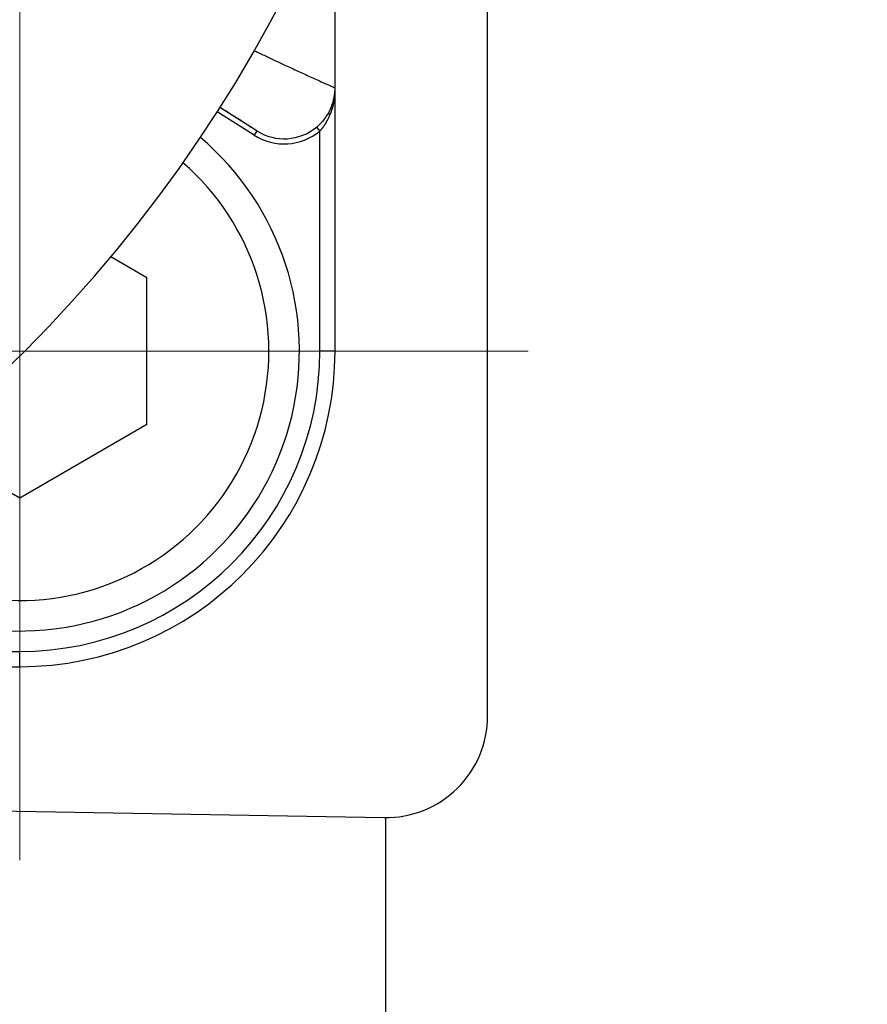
# Model space of a CAD drawing. Header units: millimetres. Extents: x 0 to 1076, y 0 to 742.
# Tile 23 of 134: x 501 to 510, y 209 to 218. Entities that reach past the tile are written whole.
import ezdxf

# ---------------------------------------------------------------- set-up
doc = ezdxf.new("R2010")
doc.units = ezdxf.units.MM
doc.header["$LTSCALE"] = 0.454724
doc.linetypes.add('CENTER', pattern=[50.8, 31.75, -6.35, 6.35, -6.35])
doc.layers.add('NoLayerName_001', color=7, linetype='Continuous')

# ---------------------------------------------------------------- blocks, each defined once
blk = doc.blocks.new('DIM_0003')
at = {"color": 3, "linetype": 'Continuous', "lineweight": 13}
blk.add_arc((59.306, 51.3605), 59.306, 300, 210, dxfattribs=at)

msp = doc.modelspace()

# ---------------------------------------------------------------- linework, layer by layer
at = {"layer": 'NoLayerName_001', "color": 7, "linetype": 'Continuous', "lineweight": 25}
for p, q in [((505.876358, 211.616164), (505.876358, 225.098774)), ((477.859119, 211.08183), (504.859119, 210.616313)), ((504.876358, 203.806137), (504.876358, 210.616313))]:
    msp.add_line(p, q, dxfattribs=at)
at = {"layer": 'NoLayerName_001', "color": 4, "linetype": 'CENTER', "lineweight": 13}
for p, q in [((501.275853, 220.199279), (501.275853, 210.199279)), ((496.275853, 215.199279), (506.275853, 215.199279))]:
    msp.add_line(p, q, dxfattribs=at)
at = {"layer": 'NoLayerName_001', "color": 60, "linetype": 'Continuous', "lineweight": 25}
for p, q in [((504.376358, 215.199279), (504.376358, 219.780947)), ((503.608017, 217.36298), (503.244002, 217.593207)), ((503.581291, 217.320723), (503.217292, 217.55094)), ((504.194494, 217.400123), (504.226358, 217.361625)), ((503.608017, 217.36298), (503.581291, 217.320723)), ((504.226358, 215.199279), (504.226358, 217.361625)), ((504.376358, 215.199279), (504.226358, 215.199279)), ((499.113507, 212.248774), (501.275853, 212.248774)), ((501.275853, 212.098774), (501.275853, 212.248774)), ((496.61035, 212.098774), (501.275853, 212.098774))]:
    msp.add_line(p, q, dxfattribs=at)
at = {"layer": 'NoLayerName_001', "color": 4, "linetype": 'Continuous', "lineweight": 25}
for p, q in [((502.525853, 215.920967), (502.172229, 216.125132)), ((502.525853, 214.477592), (502.525853, 215.920967)), ((502.525853, 214.477592), (501.275853, 213.755904)), ((501.275853, 213.755904), (500.335107, 214.299044))]:
    msp.add_line(p, q, dxfattribs=at)
at = {"layer": 'NoLayerName_001', "color": 60, "linetype": 'Continuous', "lineweight": 25}
for centre, radius, start, end in [((491.426358, 225.098774), 14, 270, 90), ((503.876702, 217.784531), 0.499656, 338.2282014, 0.0049072), ((503.880069, 217.783663), 0.49629, 338.5613835, 359.9978571), ((503.661987, 217.782846), 0.714371, 347.9840654, 0.0640291), ((503.878413, 217.784245), 0.498043, 330.9026689, 338.5686895), ((503.875876, 217.784734), 0.500498, 330.9950093, 338.2417173), ((503.88331, 217.78376), 0.493609, 318.1593841, 325.4948266), ((503.80395, 217.734285), 0.563832, 329.5259865, 335.8894137), ((503.899445, 217.772648), 0.474017, 325.496817, 330.8914351), ((503.792885, 217.739625), 0.576114, 335.8541682, 337.3539617), ((503.743998, 217.760024), 0.629086, 337.3537277, 339.0399159), ((503.875694, 217.785633), 0.500266, 237.6529255, 309.5893942), ((503.857372, 217.807582), 0.52885, 309.603578, 314.6534226), ((503.866441, 217.798349), 0.515909, 314.6576572, 318.201957), ((503.875655, 217.785714), 0.550327, 237.664074, 309.5892426), ((501.275853, 215.199279), 3.100505, 270, 0), ((501.275853, 215.199279), 2.950505, 270, 0)]:
    msp.add_arc(centre, radius, start, end, dxfattribs=at)
at = {"layer": 'NoLayerName_001', "color": 4, "linetype": 'Continuous', "lineweight": 25}
for radius, start, end in [(2.75, 219.9440567, 49.7658238), (2.45, 220.6519329, 49.0579477)]:
    msp.add_arc((501.275853, 215.199279), radius, start, end, dxfattribs=at)
at = {"layer": 'NoLayerName_001', "color": 7, "linetype": 'Continuous', "lineweight": 25}
msp.add_arc((504.876358, 211.616164), 1, 269.0122396, 0, dxfattribs=at)
at = {"layer": 'NoLayerName_001', "color": 60, "linetype": 'Continuous', "lineweight": 25}
for points, knots in [([(503.58018, 218.152567), (503.595263, 218.14538), (503.627933, 218.129789), (503.67826, 218.105939), (503.731146, 218.080987), (503.784081, 218.056139), (503.837061, 218.031388), (503.89261, 218.005556), (503.950733, 217.978658), (504.011437, 217.950706), (504.072193, 217.922866), (504.132998, 217.895134), (504.193851, 217.867509), (504.262369, 217.836557), (504.315706, 217.812588), (504.35124, 217.796551), (504.361353, 217.791879), (504.368979, 217.788473), (504.373881, 217.785831), (504.37635, 217.784558)], [0, 0, 0, 0, 0.050122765, 0.108599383, 0.167076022, 0.225552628, 0.284029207, 0.34250578, 0.409336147, 0.476166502, 0.542996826, 0.609827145, 0.676657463, 0.743487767, 0.835379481, 0.852087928, 0.860439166, 0.868800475, 0.877134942, 0.877134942, 0.877134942, 0.877134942]), ([(503.247328, 217.596535), (503.298567, 217.563665), (503.370945, 217.517322), (503.458266, 217.461113), (503.506373, 217.429992), (503.536419, 217.410509), (503.554425, 217.398785), (503.56342, 217.392911), (503.578347, 217.383025), (503.593458, 217.373405), (503.605094, 217.365048), (503.608017, 217.36298)], [0, 0, 0, 0, 0.182629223, 0.257829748, 0.311543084, 0.354516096, 0.365259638, 0.376002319, 0.386743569, 0.418975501, 0.429716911, 0.429716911, 0.429716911, 0.429716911]), ([(504.360706, 217.634126), (504.36034, 217.632441), (504.359617, 217.629071), (504.358478, 217.624027), (504.357305, 217.618991), (504.356092, 217.613963), (504.354842, 217.608944), (504.353554, 217.603934), (504.352227, 217.598934), (504.350862, 217.593943), (504.349458, 217.588962), (504.348016, 217.583992), (504.346535, 217.579034), (504.345016, 217.574087), (504.343458, 217.569152), (504.341861, 217.564229), (504.340225, 217.55932), (504.338551, 217.554424), (504.336838, 217.549543), (504.335085, 217.544676), (504.333297, 217.539822), (504.332067, 217.536601), (504.331457, 217.534989)], [0, 0, 0, 0, 0.005170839, 0.010341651, 0.01551266, 0.020684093, 0.025856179, 0.03102908, 0.036202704, 0.041376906, 0.046551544, 0.05172648, 0.056901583, 0.062076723, 0.067251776, 0.072426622, 0.077601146, 0.082775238, 0.087948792, 0.09312171, 0.098293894, 0.103465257, 0.103465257, 0.103465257, 0.103465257]), ([(504.313594, 217.542054), (504.313444, 217.541719), (504.313105, 217.541063), (504.312826, 217.539985), (504.31267, 217.538878), (504.312649, 217.537742), (504.312741, 217.53659), (504.312934, 217.535433), (504.313213, 217.534282), (504.313567, 217.533148), (504.313981, 217.532044), (504.314444, 217.530976), (504.314947, 217.529949), (504.315486, 217.528961), (504.316058, 217.528007), (504.316661, 217.52708), (504.31729, 217.526176), (504.317944, 217.525289), (504.318617, 217.524414), (504.319308, 217.523548), (504.320017, 217.522692), (504.320742, 217.521847), (504.321483, 217.521012), (504.322238, 217.520189), (504.323006, 217.51938), (504.323786, 217.518581), (504.324317, 217.518061), (504.324581, 217.5178)], [0, 0, 0, 0, 0.0011038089, 0.0022053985, 0.003319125, 0.004452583, 0.0056076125, 0.0067814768, 0.0079679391, 0.0091581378, 0.0103412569, 0.0115053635, 0.0126465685, 0.0137702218, 0.0148815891, 0.0159853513, 0.0170856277, 0.0181860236, 0.0192896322, 0.0203975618, 0.0215090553, 0.0226232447, 0.0237392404, 0.0248561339, 0.0259729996, 0.0270888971, 0.028202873, 0.028202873, 0.028202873, 0.028202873]), ([(504.289894, 217.448339), (504.288977, 217.446798), (504.287153, 217.44371), (504.284352, 217.439116), (504.281511, 217.434547), (504.278623, 217.430006), (504.275691, 217.425493), (504.272712, 217.421008), (504.269689, 217.416552), (504.26662, 217.412126), (504.263507, 217.40773), (504.260349, 217.403365), (504.257147, 217.399032), (504.2539, 217.394733), (504.25061, 217.390467), (504.247276, 217.386235), (504.243898, 217.382039), (504.240477, 217.37788), (504.237013, 217.373757), (504.233506, 217.369673), (504.229961, 217.365623), (504.227555, 217.36296), (504.226358, 217.361625)], [0, 0, 0, 0, 0.005379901, 0.010759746, 0.016139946, 0.021520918, 0.026903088, 0.032286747, 0.037671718, 0.043057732, 0.04844453, 0.053831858, 0.059219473, 0.064607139, 0.069994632, 0.075381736, 0.080768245, 0.086153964, 0.091538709, 0.096922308, 0.102304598, 0.107685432, 0.107685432, 0.107685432, 0.107685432])]:
    msp.add_open_spline(points, degree=3, knots=knots, dxfattribs=at)

# ---------------------------------------------------------------- block references
at = {"layer": 'NoLayerName_001', "color": 3, "linetype": 'Continuous', "lineweight": 13}
msp.add_blockref('DIM_0003', (432.070374, 173.738251), dxfattribs=at)

doc.saveas('drawing.dxf')
